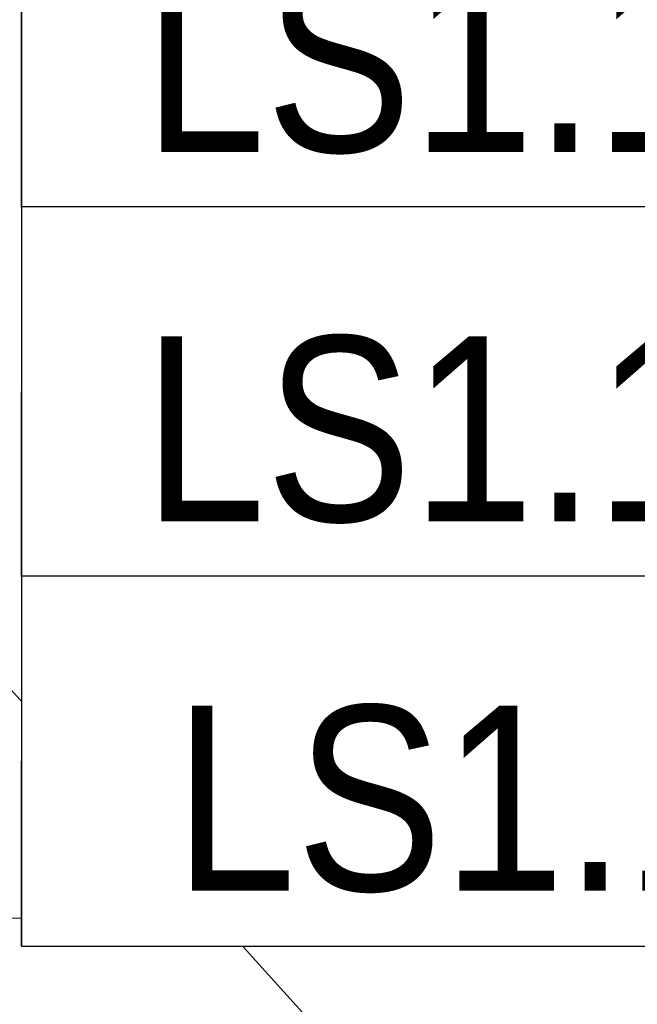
# Model space of a CAD drawing. Header units: millimetres. Extents: x -290 to 116110, y -2975 to 80225.
# Tile 20 of 247: x 52401 to 53235, y 18445 to 19775. Entities that reach past the tile are written whole.
import ezdxf
from ezdxf import colors
from ezdxf.entities.mleader import LeaderData, LeaderLine
from ezdxf.enums import TextEntityAlignment as Align
from ezdxf.math import Vec2, Vec3

# ---------------------------------------------------------------- set-up
doc = ezdxf.new("R2018")
doc.units = ezdxf.units.MM
doc.set_wipeout_variables(frame=1)
doc.linetypes.add('ADSK_Линия сетки_2_', pattern=[25, 20, -2.5, 0, -2.5])
for name, color, linetype, lineweight in [('КИП_выноска', 6, 'Continuous', 25), ('Окна', 7, 'Continuous', 18), ('Оси', 7, 'Continuous', 9)]:
    doc.layers.add(name, color=color, linetype=linetype, lineweight=lineweight)
doc.styles.add('Arial', font='arial.ttf', dxfattribs={"width": 0.85, "height": 350})
doc.styles.add('GOST 2.304', font='simplex.shx', dxfattribs={"width": 0.65, "oblique": 15})
doc.styles.get("Standard").update_dxf_attribs({"font": 'arial.ttf'})

# ---------------------------------------------------------------- blocks, each defined once
blk = doc.blocks.new('105_Приямок_C крышкой - 1000х2000-V22-B2_-11_400__На лист секция 4_-11_400')
at = {"layer": 'Окна', "color": 253, "true_color": 0xaaaaaa}
blk.add_line((-1045, 522.5), (1045, 522.5), dxfattribs=at)
blk = doc.blocks.new('135_SLK_GD_AR_rvt-1-B2_-11_400__На лист секция 4_-11_400')
at = {"layer": 'Окна', "color": 253, "lineweight": 18, "true_color": 0xaaaaaa, "rotation": 312.100000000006}
blk.add_blockref('105_Приямок_C крышкой - 1000х2000-V22-B2_-11_400__На лист секция 4_-11_400', (-13083693.3, -9280337.3), dxfattribs=at)
blk = doc.blocks.new('135_SLK_GD_KR_rvt-1-B2_-11_400__На лист секция 4_-11_400')
at = {"layer": 'Оси', "color": 254, "linetype": 'ADSK_Линия сетки_2_', "true_color": 0xe5e5e5}
blk.add_line((-13132712.8, -9280400.3), (-13037493.1, -9280400.3), dxfattribs=at)
blk = doc.blocks.new('A$Cc005853f')
at = {"lineweight": 5}
for name in ['135_SLK_GD_KR_rvt-1-B2_-11_400__На лист секция 4_-11_400', '135_SLK_GD_AR_rvt-1-B2_-11_400__На лист секция 4_-11_400']:
    blk.add_blockref(name, (13133512.8, 9298039.8), dxfattribs=at)
blk = doc.blocks.new('*U340')
at = {"color": 0, "linetype": 'Continuous', "lineweight": 30, "ltscale": 75, "width": 0.85, "flags": 104}
blk.add_attdef('ПРИМЕЧАНИЕ_1', text='', height=2.5, dxfattribs=at).set_placement((8, -4.61), align=Align.BOTTOM_CENTER)
at = {"color": 0, "lineweight": 30, "width": 0.85, "flags": 104}
blk.add_attdef('ПРИМЕЧАНИЕ_2', text='', height=2.5, dxfattribs=at).set_placement((8, -15.751), align=Align.BOTTOM_CENTER)
at = {"color": 0, "lineweight": 30, "style": 'GOST 2.304', "width": 0.85}
for tag, p in [('ИМЯ_КАБЕЛЯ_2', (8, -15.721)), ('ИМЯ_КАБЕЛЯ_3', (8, -20.721)), ('ИМЯ_КАБЕЛЯ_4', (8, -25.721)), ('ИМЯ_КАБЕЛЯ_5', (8, -30.721)), ('ИМЯ_КАБЕЛЯ_6', (8, -35.721)), ('ИМЯ_КАБЕЛЯ_7', (8, -40.721)), ('ИМЯ_КАБЕЛЯ_8', (8, -45.721)), ('ИМЯ_КАБЕЛЯ_9', (8, -50.721))]:
    blk.add_attdef(tag, text='', height=2.5, dxfattribs=at).set_placement(p, align=Align.BOTTOM_CENTER)
at = {"linetype": 'Continuous'}
blk.add_wipeout([(0, -5.721), (16, -5.721), (16, -10.721), (0, -10.721)], dxfattribs=at)
at = {"color": 0}
blk.add_line((0, -10.721), (0, 0), dxfattribs=at)
at = {"color": 0, "linetype": 'Continuous'}
blk.add_lwpolyline([(0, -10.721), (16, -10.721), (16, -5.721), (0, -5.721)], close=True, dxfattribs=at)
at = {"color": 0, "lineweight": 30, "style": 'GOST 2.304', "width": 0.85}
blk.add_attdef('ИМЯ_КАБЕЛЯ_1', text='', height=2.5, dxfattribs=at).set_placement((8, -10.721), align=Align.BOTTOM_CENTER)
blk = doc.blocks.new('_None')
blk = doc.blocks.new('*U339')
at = {"color": 0, "linetype": 'Continuous', "lineweight": 30, "ltscale": 75, "width": 0.85, "flags": 104}
blk.add_attdef('ПРИМЕЧАНИЕ_1', text='', height=2.5, dxfattribs=at).set_placement((8, 3.611), align=Align.BOTTOM_CENTER)
at = {"color": 0, "lineweight": 30, "width": 0.85, "flags": 104}
blk.add_attdef('ПРИМЕЧАНИЕ_2', text='', height=2.5, dxfattribs=at).set_placement((8, -7.53), align=Align.BOTTOM_CENTER)
at = {"color": 0, "lineweight": 30, "style": 'GOST 2.304', "width": 0.85}
for tag, p in [('ИМЯ_КАБЕЛЯ_2', (8, -7.5)), ('ИМЯ_КАБЕЛЯ_3', (8, -12.5)), ('ИМЯ_КАБЕЛЯ_4', (8, -17.5)), ('ИМЯ_КАБЕЛЯ_5', (8, -22.5)), ('ИМЯ_КАБЕЛЯ_6', (8, -27.5)), ('ИМЯ_КАБЕЛЯ_7', (8, -32.5)), ('ИМЯ_КАБЕЛЯ_8', (8, -37.5)), ('ИМЯ_КАБЕЛЯ_9', (8, -42.5))]:
    blk.add_attdef(tag, text='', height=2.5, dxfattribs=at).set_placement(p, align=Align.BOTTOM_CENTER)
at = {"linetype": 'Continuous'}
blk.add_wipeout([(0, 2.5), (16, 2.5), (16, -2.5), (0, -2.5)], dxfattribs=at)
at = {"color": 0}
blk.add_line((0, -2.5), (0, 0), dxfattribs=at)
at = {"color": 0, "linetype": 'Continuous'}
blk.add_lwpolyline([(0, -2.5), (16, -2.5), (16, 2.5), (0, 2.5)], close=True, dxfattribs=at)
at = {"color": 0, "lineweight": 30, "style": 'GOST 2.304', "width": 0.85}
blk.add_attdef('ИМЯ_КАБЕЛЯ_1', text='', height=2.5, dxfattribs=at).set_placement((8, -2.5), align=Align.BOTTOM_CENTER)

msp = doc.modelspace()

# ---------------------------------------------------------------- block references
msp.add_blockref('A$Cc005853f', (2087, 921.7))

# ---------------------------------------------------------------- next in the draw order: block references
at = {"layer": 'КИП_выноска'}
ref = msp.add_blockref('*U340', (52403.3, 20593.3), dxfattribs=dict(at, xscale=100, yscale=100, zscale=100))
ref.add_attrib('ИМЯ_КАБЕЛЯ_1', 'LS1.13.1 ', dxfattribs={"layer": '0', "color": 0, "lineweight": 30, "height": 250, "style": 'Arial', "width": 0.85}).set_placement((53203.3, 19521.2), align=Align.BOTTOM_CENTER)
lines = msp.add_mtext('\\W0.8500;', dxfattribs={"layer": '0', "color": 0, "lineweight": 30, "insert": (53203.3, 19018.2), "char_height": 2.5, "attachment_point": 1})
ref.add_attrib('ПРИМЕЧАНИЕ_2', '', (53203.3, 19018.2), dxfattribs={"flags": 104}).embed_mtext(lines)

# ---------------------------------------------------------------- next in the draw order: leaders
ml = msp.add_multileader_mtext('Standard', dxfattribs=at)
ml.set_content('LS1.13.1...LS1.13.4\\PДН1.13.1, ДН1.13.2', color=256, style='Arial')
ml.set_leader_properties(color=256, linetype='ByLayer', lineweight=-1)
ml.set_arrow_properties(name='NONE')
ml.build(insert=Vec2(0, 0))
ml.multileader.update_dxf_attribs({"has_dogleg": 0, "text_left_attachment_type": 6, "text_right_attachment_type": 6, "dogleg_length": 0.5, "arrow_head_size": 300})
ctx = ml.context
ctx.base_point, ctx.char_height, ctx.arrow_head_size, ctx.landing_gap_size, ctx.plane_origin = Vec3(52403.3, 20593.3), 250, 300, 100, Vec3(52948.5, 18041.1)
ctx.left_attachment, ctx.right_attachment = 6, 6
notes = []
notes.append((ctx, [(0, (1, 1, 0), (52402.8, 20593.3), (1, 0), 0.5, [(0, [(51619.9, 18357.2)], 0, [])])]))
ctx.mtext.insert, ctx.mtext.width, ctx.mtext.flow_direction = Vec3(52503.3, 20901.6), 3078.848, 5
ctx.mtext.has_bg_fill, ctx.mtext.bg_color, ctx.mtext.bg_scale_factor, ctx.mtext.bg_transparency, ctx.mtext.use_window_bg_color = 1, -1027028792, 1.5, 0, 1
for ctx, leaders in notes:
    for number, flags, end, landing, length, lines in leaders:
        leader = LeaderData()
        leader.index, (leader.has_last_leader_line, leader.has_dogleg_vector, leader.attachment_direction) = number, flags
        leader.last_leader_point, leader.dogleg_vector, leader.dogleg_length = Vec3(end), Vec3(landing), length
        for number, points, colour, breaks in lines:
            line = LeaderLine()
            line.index, line.vertices, line.color, line.breaks = number, Vec3.list(points), colors.encode_raw_color(colour), breaks
            leader.lines.append(line)
        ctx.leaders.append(leader)

# ---------------------------------------------------------------- next in the draw order: block references
ref = msp.add_blockref('*U339', (52403.3, 19272.2), dxfattribs=dict(at, xscale=100, yscale=100, zscale=100))
lines = msp.add_mtext('\\W0.8500;', dxfattribs={"layer": '0', "color": 0, "linetype": 'Continuous', "lineweight": 30, "ltscale": 75, "insert": (53203.3, 19633.3), "char_height": 2.5, "attachment_point": 1})
ref.add_attrib('ПРИМЕЧАНИЕ_1', '', (53203.3, 19633.3), dxfattribs={"flags": 104}).embed_mtext(lines)
ref.add_attrib('ИМЯ_КАБЕЛЯ_1', 'LS1.13.2 ', dxfattribs={"layer": '0', "color": 0, "lineweight": 30, "height": 250, "style": 'Arial', "width": 0.85}).set_placement((53203.3, 19022.2), align=Align.BOTTOM_CENTER)
lines = msp.add_mtext('\\W0.8500;', dxfattribs={"layer": '0', "color": 0, "lineweight": 30, "insert": (53203.3, 18519.2), "char_height": 2.5, "attachment_point": 1})
ref.add_attrib('ПРИМЕЧАНИЕ_2', '', (53203.3, 18519.2), dxfattribs={"flags": 104}).embed_mtext(lines)

# ---------------------------------------------------------------- next in the draw order: block references
ref = msp.add_blockref('*U339', (52403.3, 18773.2), dxfattribs=dict(at, xscale=100, yscale=100, zscale=100))
lines = msp.add_mtext('\\W0.8500;', dxfattribs={"layer": '0', "color": 0, "linetype": 'Continuous', "lineweight": 30, "ltscale": 75, "insert": (53203.3, 19134.3), "char_height": 2.5, "attachment_point": 1})
ref.add_attrib('ПРИМЕЧАНИЕ_1', '', (53203.3, 19134.3), dxfattribs={"flags": 104}).embed_mtext(lines)
ref.add_attrib('ИМЯ_КАБЕЛЯ_1', 'LS1.13.3', dxfattribs={"layer": '0', "color": 0, "lineweight": 30, "height": 250, "style": 'Arial', "width": 0.85}).set_placement((53203.3, 18523.2), align=Align.BOTTOM_CENTER)

doc.saveas('drawing.dxf')
